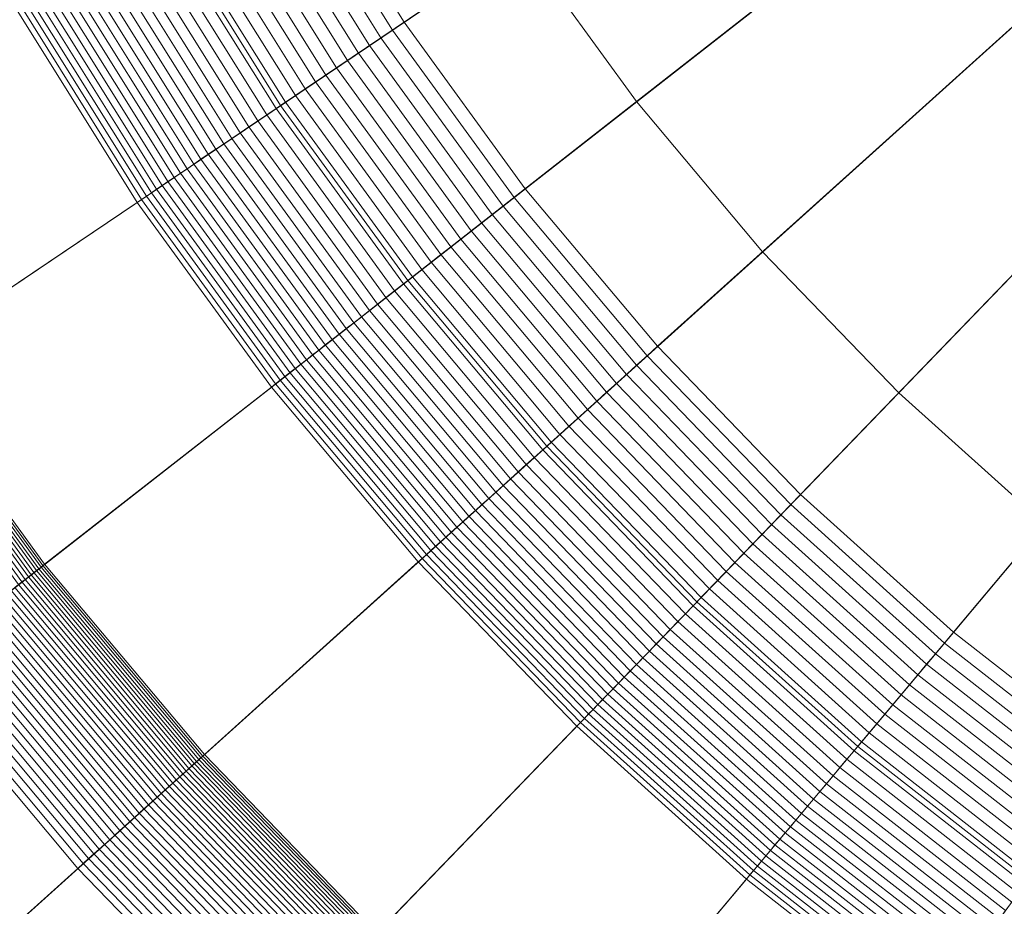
# Model space of a CAD drawing. Header units: millimetres. Extents: x -219 to 220, y -220 to 220.
# Tile 47 of 146: x -29 to -19, y -26 to -17. Entities that reach past the tile are written whole.
import ezdxf

# ---------------------------------------------------------------- set-up
doc = ezdxf.new("R2010")
doc.units = ezdxf.units.MM
doc.layers.add('LUCIDO_1', color=1, linetype='Continuous', lineweight=20, true_color=0xff0000)
doc.layers.add('Nessuna', color=7, linetype='Continuous', lineweight=9)

# ---------------------------------------------------------------- blocks, each defined once
blk = doc.blocks.new('Group-1')
at = {"layer": 'Nessuna', "color": 250, "linetype": 'Continuous', "lineweight": 20, "true_color": 0x444444, "transparency": 33554687}
for points in [[(0.392, -0.041, -69.941), (-27.32, -16.041, -69.941), (-26.137, -17.935, -69.941)], [(0.392, -0.041, -69.941), (-26.137, -17.935, -69.941), (-24.824, -19.742, -69.941)], [(0.392, -0.041, -69.941), (-24.824, -19.742, -69.941), (-23.388, -21.453, -69.941)], [(0.392, -0.041, -69.941), (-23.388, -21.453, -69.941), (-21.837, -23.06, -69.941)], [(0.392, -0.041, -69.941), (-21.837, -23.06, -69.941), (-20.177, -24.555, -69.941)], [(0.392, -0.041, -69.941), (-20.177, -24.555, -69.941), (-18.417, -25.93, -69.941)], [(-22.46, -17.895, -77.941), (-23.65, -16.258, -77.941), (-13.701, -9.547, -77.941), (-13.004, -10.507, -77.941)], [(-21.159, -19.446, -77.941), (-22.46, -17.895, -77.941), (-13.004, -10.507, -77.941), (-12.241, -11.416, -77.941)], [(-19.753, -20.902, -77.941), (-21.159, -19.446, -77.941), (-12.241, -11.416, -77.941), (-11.417, -12.27, -77.941)], [(-18.249, -22.256, -77.941), (-19.753, -20.902, -77.941), (-11.417, -12.27, -77.941), (-10.535, -13.064, -77.941)], [(-26.137, -17.935, -74.941), (-27.32, -16.041, -74.941), (-24.722, -14.541, -77.941), (-23.65, -16.258, -77.941)], [(-26.137, -17.935, -69.941), (-27.32, -16.041, -69.941), (-27.32, -16.041, -74.941), (-26.137, -17.935, -74.941)], [(-24.824, -19.742, -74.941), (-26.137, -17.935, -74.941), (-23.65, -16.258, -77.941), (-22.46, -17.895, -77.941)], [(-23.388, -21.453, -74.941), (-24.824, -19.742, -74.941), (-22.46, -17.895, -77.941), (-21.159, -19.446, -77.941)], [(-24.824, -19.742, -69.941), (-26.137, -17.935, -69.941), (-26.137, -17.935, -74.941), (-24.824, -19.742, -74.941)], [(-21.837, -23.06, -74.941), (-23.388, -21.453, -74.941), (-21.159, -19.446, -77.941), (-19.753, -20.902, -77.941)], [(-23.388, -21.453, -69.941), (-24.824, -19.742, -69.941), (-24.824, -19.742, -74.941), (-23.388, -21.453, -74.941)], [(-20.177, -24.555, -74.941), (-21.837, -23.06, -74.941), (-19.753, -20.902, -77.941), (-18.249, -22.256, -77.941)], [(-21.837, -23.06, -69.941), (-23.388, -21.453, -69.941), (-23.388, -21.453, -74.941), (-21.837, -23.06, -74.941)], [(-18.417, -25.93, -74.941), (-20.177, -24.555, -74.941), (-18.249, -22.256, -77.941), (-16.653, -23.503, -77.941)], [(-20.177, -24.555, -69.941), (-21.837, -23.06, -69.941), (-21.837, -23.06, -74.941), (-20.177, -24.555, -74.941)], [(-18.417, -25.93, -69.941), (-20.177, -24.555, -69.941), (-20.177, -24.555, -74.941), (-18.417, -25.93, -74.941)]]:
    blk.add_3dface(points, dxfattribs=at)
at = {"layer": 'Nessuna', "color": 7, "linetype": 'Continuous', "lineweight": 9, "transparency": 33554687}
for points in [[(-35.559, -17.576, -97.712), (-36.695, -15.025, -97.712), (-20.933, -8.657, -97.712), (-20.28, -10.124, -97.712)], [(-34.249, -20.041, -97.712), (-35.559, -17.576, -97.712), (-20.28, -10.124, -97.712), (-19.526, -11.541, -97.712)], [(-32.769, -22.409, -97.712), (-34.249, -20.041, -97.712), (-19.526, -11.541, -97.712), (-18.676, -12.903, -97.712)], [(-18.676, -12.903, -92.712), (-19.526, -11.541, -92.712), (-25.986, -15.271, -86.722), (-24.86, -17.074, -86.722)], [(-31.128, -24.668, -97.712), (-32.769, -22.409, -97.712), (-18.676, -12.903, -97.712), (-17.732, -14.201, -97.712)], [(-17.732, -14.201, -92.712), (-18.676, -12.903, -92.712), (-24.86, -17.074, -86.722), (-23.61, -18.794, -86.722)], [(-29.333, -26.806, -97.712), (-31.128, -24.668, -97.712), (-17.732, -14.201, -97.712), (-16.7, -15.431, -97.712)], [(-16.7, -15.431, -92.712), (-17.732, -14.201, -92.712), (-23.61, -18.794, -86.722), (-22.243, -20.422, -86.722)], [(-24.981, -17.156, -86.602), (-26.113, -15.344, -86.602), (-26.238, -15.416, -86.479), (-25.101, -17.237, -86.479)], [(-24.86, -17.074, -86.722), (-25.986, -15.271, -86.722), (-26.113, -15.344, -86.602), (-24.981, -17.156, -86.602)], [(-27.394, -28.815, -97.712), (-29.333, -26.806, -97.712), (-16.7, -15.431, -97.712), (-15.585, -16.586, -97.712)], [(-25.101, -17.237, -86.479), (-26.238, -15.416, -86.479), (-26.361, -15.487, -86.354), (-25.219, -17.316, -86.354)], [(-15.585, -16.586, -92.712), (-16.7, -15.431, -92.712), (-22.243, -20.422, -86.722), (-20.766, -21.952, -86.722)], [(-25.334, -17.394, -86.226), (-26.482, -15.557, -86.226), (-26.601, -15.626, -86.095), (-25.448, -17.471, -86.095)], [(-25.219, -17.316, -86.354), (-26.361, -15.487, -86.354), (-26.482, -15.557, -86.226), (-25.334, -17.394, -86.226)], [(-25.448, -17.471, -86.095), (-26.601, -15.626, -86.095), (-26.718, -15.693, -85.961), (-25.56, -17.546, -85.961)], [(-25.669, -17.62, -85.825), (-26.832, -15.759, -85.825), (-26.944, -15.824, -85.687), (-25.777, -17.692, -85.687)], [(-25.56, -17.546, -85.961), (-26.718, -15.693, -85.961), (-26.832, -15.759, -85.825), (-25.669, -17.62, -85.825)], [(-25.777, -17.692, -85.687), (-26.944, -15.824, -85.687), (-27.054, -15.887, -85.546), (-25.882, -17.763, -85.546)], [(-25.985, -17.833, -85.403), (-27.162, -15.949, -85.403), (-27.267, -16.01, -85.257), (-26.086, -17.901, -85.257)], [(-25.882, -17.763, -85.546), (-27.054, -15.887, -85.546), (-27.162, -15.949, -85.403), (-25.985, -17.833, -85.403)], [(-26.086, -17.901, -85.257), (-27.267, -16.01, -85.257), (-27.37, -16.069, -85.109), (-26.184, -17.967, -85.109)], [(-26.28, -18.032, -84.959), (-27.47, -16.127, -84.959), (-27.568, -16.184, -84.807), (-26.374, -18.095, -84.807)], [(-26.184, -17.967, -85.109), (-27.37, -16.069, -85.109), (-27.47, -16.127, -84.959), (-26.28, -18.032, -84.959)], [(-26.465, -18.156, -84.652), (-27.663, -16.239, -84.652), (-27.756, -16.292, -84.496), (-26.554, -18.216, -84.496)], [(-26.374, -18.095, -84.807), (-27.568, -16.184, -84.807), (-27.663, -16.239, -84.652), (-26.465, -18.156, -84.652)], [(-26.64, -18.275, -84.337), (-27.846, -16.344, -84.337), (-27.934, -16.395, -84.177), (-26.724, -18.331, -84.177)], [(-26.554, -18.216, -84.496), (-27.756, -16.292, -84.496), (-27.846, -16.344, -84.337), (-26.64, -18.275, -84.337)], [(-26.805, -18.386, -84.015), (-28.018, -16.444, -84.015), (-28.101, -16.492, -83.851), (-26.884, -18.439, -83.851)], [(-26.724, -18.331, -84.177), (-27.934, -16.395, -84.177), (-28.018, -16.444, -84.015), (-26.805, -18.386, -84.015)], [(-26.96, -18.49, -83.685), (-28.18, -16.537, -83.685), (-28.257, -16.582, -83.517), (-27.033, -18.54, -83.517)], [(-26.884, -18.439, -83.851), (-28.101, -16.492, -83.851), (-28.18, -16.537, -83.685), (-26.96, -18.49, -83.685)], [(-27.172, -18.634, -83.177), (-28.402, -16.666, -83.177), (-28.471, -16.705, -83.005), (-27.238, -18.678, -83.005)], [(-27.104, -18.588, -83.348), (-28.331, -16.625, -83.348), (-28.402, -16.666, -83.177), (-27.172, -18.634, -83.177)], [(-27.033, -18.54, -83.517), (-28.257, -16.582, -83.517), (-28.331, -16.625, -83.348), (-27.104, -18.588, -83.348)], [(-25.319, -30.683, -97.712), (-27.394, -28.815, -97.712), (-15.585, -16.586, -97.712), (-14.392, -17.66, -97.712)], [(-14.392, -17.66, -92.712), (-15.585, -16.586, -92.712), (-20.766, -21.952, -86.722), (-19.187, -23.374, -86.722)], [(-27.361, -18.761, -82.656), (-28.599, -16.779, -82.656), (-28.659, -16.814, -82.479), (-27.418, -18.799, -82.479)], [(-27.301, -18.72, -82.831), (-28.536, -16.743, -82.831), (-28.599, -16.779, -82.656), (-27.361, -18.761, -82.656)], [(-27.238, -18.678, -83.005), (-28.471, -16.705, -83.005), (-28.536, -16.743, -82.831), (-27.301, -18.72, -82.831)], [(-27.524, -18.871, -82.122), (-28.769, -16.878, -82.122), (-28.821, -16.907, -81.942), (-27.573, -18.904, -81.942)], [(-27.472, -18.836, -82.301), (-28.716, -16.847, -82.301), (-28.769, -16.878, -82.122), (-27.524, -18.871, -82.122)], [(-27.418, -18.799, -82.479), (-28.659, -16.814, -82.479), (-28.716, -16.847, -82.301), (-27.472, -18.836, -82.301)], [(-27.619, -18.935, -81.761), (-28.869, -16.935, -81.761), (-31.442, -18.421, -71.709), (-30.083, -20.597, -71.709)], [(-27.573, -18.904, -81.942), (-28.821, -16.907, -81.942), (-28.869, -16.935, -81.761), (-27.619, -18.935, -81.761)], [(-23.61, -18.794, -86.722), (-24.86, -17.074, -86.722), (-24.981, -17.156, -86.602), (-23.726, -18.884, -86.602)], [(-23.726, -18.884, -86.602), (-24.981, -17.156, -86.602), (-25.101, -17.237, -86.479), (-23.839, -18.973, -86.479)], [(-23.839, -18.973, -86.479), (-25.101, -17.237, -86.479), (-25.219, -17.316, -86.354), (-23.951, -19.06, -86.354)], [(-23.951, -19.06, -86.354), (-25.219, -17.316, -86.354), (-25.334, -17.394, -86.226), (-24.061, -19.146, -86.226)], [(-24.169, -19.231, -86.095), (-25.448, -17.471, -86.095), (-25.56, -17.546, -85.961), (-24.276, -19.314, -85.961)], [(-24.061, -19.146, -86.226), (-25.334, -17.394, -86.226), (-25.448, -17.471, -86.095), (-24.169, -19.231, -86.095)], [(-24.276, -19.314, -85.961), (-25.56, -17.546, -85.961), (-25.669, -17.62, -85.825), (-24.38, -19.395, -85.825)], [(-24.482, -19.475, -85.687), (-25.777, -17.692, -85.687), (-25.882, -17.763, -85.546), (-24.582, -19.553, -85.546)], [(-24.38, -19.395, -85.825), (-25.669, -17.62, -85.825), (-25.777, -17.692, -85.687), (-24.482, -19.475, -85.687)], [(-23.119, -32.402, -97.712), (-25.319, -30.683, -97.712), (-14.392, -17.66, -97.712), (-13.127, -18.649, -97.712)], [(-13.127, -18.649, -92.712), (-14.392, -17.66, -92.712), (-19.187, -23.374, -86.722), (-17.511, -24.683, -86.722)], [(-24.582, -19.553, -85.546), (-25.882, -17.763, -85.546), (-25.985, -17.833, -85.403), (-24.679, -19.629, -85.403)], [(-24.679, -19.629, -85.403), (-25.985, -17.833, -85.403), (-26.086, -17.901, -85.257), (-24.775, -19.704, -85.257)], [(-24.869, -19.777, -85.109), (-26.184, -17.967, -85.109), (-26.28, -18.032, -84.959), (-24.96, -19.848, -84.959)], [(-24.775, -19.704, -85.257), (-26.086, -17.901, -85.257), (-26.184, -17.967, -85.109), (-24.869, -19.777, -85.109)], [(-25.049, -19.918, -84.807), (-26.374, -18.095, -84.807), (-26.465, -18.156, -84.652), (-25.136, -19.986, -84.652)], [(-24.96, -19.848, -84.959), (-26.28, -18.032, -84.959), (-26.374, -18.095, -84.807), (-25.049, -19.918, -84.807)], [(-25.136, -19.986, -84.652), (-26.465, -18.156, -84.652), (-26.554, -18.216, -84.496), (-25.22, -20.052, -84.496)], [(-25.302, -20.116, -84.337), (-26.64, -18.275, -84.337), (-26.724, -18.331, -84.177), (-25.382, -20.178, -84.177)], [(-25.22, -20.052, -84.496), (-26.554, -18.216, -84.496), (-26.64, -18.275, -84.337), (-25.302, -20.116, -84.337)], [(-25.459, -20.238, -84.015), (-26.805, -18.386, -84.015), (-26.884, -18.439, -83.851), (-25.534, -20.297, -83.851)], [(-25.382, -20.178, -84.177), (-26.724, -18.331, -84.177), (-26.805, -18.386, -84.015), (-25.459, -20.238, -84.015)], [(-25.606, -20.353, -83.685), (-26.96, -18.49, -83.685), (-27.033, -18.54, -83.517), (-25.676, -20.408, -83.517)], [(-25.534, -20.297, -83.851), (-26.884, -18.439, -83.851), (-26.96, -18.49, -83.685), (-25.606, -20.353, -83.685)], [(-25.743, -20.461, -83.348), (-27.104, -18.588, -83.348), (-27.172, -18.634, -83.177), (-25.808, -20.511, -83.177)], [(-25.676, -20.408, -83.517), (-27.033, -18.54, -83.517), (-27.104, -18.588, -83.348), (-25.743, -20.461, -83.348)], [(-25.87, -20.56, -83.005), (-27.238, -18.678, -83.005), (-27.301, -18.72, -82.831), (-25.93, -20.606, -82.831)], [(-25.808, -20.511, -83.177), (-27.172, -18.634, -83.177), (-27.238, -18.678, -83.005), (-25.87, -20.56, -83.005)], [(-20.804, -33.963, -97.712), (-23.119, -32.402, -97.712), (-13.127, -18.649, -97.712), (-11.796, -19.546, -97.712)], [(-26.042, -20.694, -82.479), (-27.418, -18.799, -82.479), (-27.472, -18.836, -82.301), (-26.093, -20.734, -82.301)], [(-25.987, -20.651, -82.656), (-27.361, -18.761, -82.656), (-27.418, -18.799, -82.479), (-26.042, -20.694, -82.479)], [(-25.93, -20.606, -82.831), (-27.301, -18.72, -82.831), (-27.361, -18.761, -82.656), (-25.987, -20.651, -82.656)], [(-22.243, -20.422, -86.722), (-23.61, -18.794, -86.722), (-23.726, -18.884, -86.602), (-22.352, -20.521, -86.602)], [(-26.189, -20.809, -81.942), (-27.573, -18.904, -81.942), (-27.619, -18.935, -81.761), (-26.233, -20.843, -81.761)], [(-26.142, -20.772, -82.122), (-27.524, -18.871, -82.122), (-27.573, -18.904, -81.942), (-26.189, -20.809, -81.942)], [(-26.093, -20.734, -82.301), (-27.472, -18.836, -82.301), (-27.524, -18.871, -82.122), (-26.142, -20.772, -82.122)], [(-22.352, -20.521, -86.602), (-23.726, -18.884, -86.602), (-23.839, -18.973, -86.479), (-22.46, -20.617, -86.479)], [(-26.233, -20.843, -81.761), (-27.619, -18.935, -81.761), (-30.083, -20.597, -71.709), (-28.575, -22.673, -71.709)], [(-22.46, -20.617, -86.479), (-23.839, -18.973, -86.479), (-23.951, -19.06, -86.354), (-22.565, -20.712, -86.354)], [(-22.565, -20.712, -86.354), (-23.951, -19.06, -86.354), (-24.061, -19.146, -86.226), (-22.669, -20.806, -86.226)], [(-22.669, -20.806, -86.226), (-24.061, -19.146, -86.226), (-24.169, -19.231, -86.095), (-22.771, -20.897, -86.095)], [(-22.871, -20.988, -85.961), (-24.276, -19.314, -85.961), (-24.38, -19.395, -85.825), (-22.969, -21.076, -85.825)], [(-22.771, -20.897, -86.095), (-24.169, -19.231, -86.095), (-24.276, -19.314, -85.961), (-22.871, -20.988, -85.961)], [(-22.969, -21.076, -85.825), (-24.38, -19.395, -85.825), (-24.482, -19.475, -85.687), (-23.065, -21.163, -85.687)], [(-23.065, -21.163, -85.687), (-24.482, -19.475, -85.687), (-24.582, -19.553, -85.546), (-23.16, -21.247, -85.546)], [(-23.16, -21.247, -85.546), (-24.582, -19.553, -85.546), (-24.679, -19.629, -85.403), (-23.252, -21.331, -85.403)], [(-18.387, -35.359, -97.712), (-20.804, -33.963, -97.712), (-11.796, -19.546, -97.712), (-10.406, -20.349, -97.712)], [(-23.342, -21.412, -85.257), (-24.775, -19.704, -85.257), (-24.869, -19.777, -85.109), (-23.43, -21.491, -85.109)], [(-23.252, -21.331, -85.403), (-24.679, -19.629, -85.403), (-24.775, -19.704, -85.257), (-23.342, -21.412, -85.257)], [(-23.43, -21.491, -85.109), (-24.869, -19.777, -85.109), (-24.96, -19.848, -84.959), (-23.517, -21.569, -84.959)], [(-23.6, -21.644, -84.807), (-25.049, -19.918, -84.807), (-25.136, -19.986, -84.652), (-23.682, -21.718, -84.652)], [(-23.517, -21.569, -84.959), (-24.96, -19.848, -84.959), (-25.049, -19.918, -84.807), (-23.6, -21.644, -84.807)], [(-23.682, -21.718, -84.652), (-25.136, -19.986, -84.652), (-25.22, -20.052, -84.496), (-23.762, -21.79, -84.496)], [(-23.839, -21.859, -84.337), (-25.302, -20.116, -84.337), (-25.382, -20.178, -84.177), (-23.914, -21.927, -84.177)], [(-23.762, -21.79, -84.496), (-25.22, -20.052, -84.496), (-25.302, -20.116, -84.337), (-23.839, -21.859, -84.337)], [(-23.914, -21.927, -84.177), (-25.382, -20.178, -84.177), (-25.459, -20.238, -84.015), (-23.987, -21.993, -84.015)], [(-24.058, -22.056, -83.851), (-25.534, -20.297, -83.851), (-25.606, -20.353, -83.685), (-24.126, -22.118, -83.685)], [(-23.987, -21.993, -84.015), (-25.459, -20.238, -84.015), (-25.534, -20.297, -83.851), (-24.058, -22.056, -83.851)], [(-24.192, -22.177, -83.517), (-25.676, -20.408, -83.517), (-25.743, -20.461, -83.348), (-24.255, -22.234, -83.348)], [(-24.126, -22.118, -83.685), (-25.606, -20.353, -83.685), (-25.676, -20.408, -83.517), (-24.192, -22.177, -83.517)], [(-20.766, -21.952, -86.722), (-22.243, -20.422, -86.722), (-22.352, -20.521, -86.602), (-20.868, -22.057, -86.602)], [(-24.317, -22.289, -83.177), (-25.808, -20.511, -83.177), (-25.87, -20.56, -83.005), (-24.375, -22.342, -83.005)], [(-24.255, -22.234, -83.348), (-25.743, -20.461, -83.348), (-25.808, -20.511, -83.177), (-24.317, -22.289, -83.177)], [(-20.868, -22.057, -86.602), (-22.352, -20.521, -86.602), (-22.46, -20.617, -86.479), (-20.969, -22.161, -86.479)], [(-28.635, -22.719, -71.497), (-30.146, -20.639, -71.497), (-30.171, -20.656, -71.428), (-28.659, -22.738, -71.428)], [(-28.612, -22.702, -71.566), (-30.123, -20.624, -71.566), (-30.146, -20.639, -71.497), (-28.635, -22.719, -71.497)], [(-28.593, -22.687, -71.637), (-30.102, -20.609, -71.637), (-30.123, -20.624, -71.566), (-28.612, -22.702, -71.566)], [(-28.575, -22.673, -71.709), (-30.083, -20.597, -71.709), (-30.102, -20.609, -71.637), (-28.593, -22.687, -71.637)], [(-24.431, -22.393, -82.831), (-25.93, -20.606, -82.831), (-25.987, -20.651, -82.656), (-24.485, -22.441, -82.656)], [(-24.375, -22.342, -83.005), (-25.87, -20.56, -83.005), (-25.93, -20.606, -82.831), (-24.431, -22.393, -82.831)], [(-20.969, -22.161, -86.479), (-22.46, -20.617, -86.479), (-22.565, -20.712, -86.354), (-21.067, -22.263, -86.354)], [(-28.775, -22.829, -71.166), (-30.293, -20.739, -71.166), (-30.329, -20.763, -71.105), (-28.809, -22.855, -71.105)], [(-28.743, -22.804, -71.23), (-30.26, -20.716, -71.23), (-30.293, -20.739, -71.166), (-28.775, -22.829, -71.166)], [(-28.713, -22.781, -71.294), (-30.228, -20.695, -71.294), (-30.26, -20.716, -71.23), (-28.743, -22.804, -71.23)], [(-28.685, -22.759, -71.361), (-30.199, -20.675, -71.361), (-30.228, -20.695, -71.294), (-28.713, -22.781, -71.294)], [(-28.659, -22.738, -71.428), (-30.171, -20.656, -71.428), (-30.199, -20.675, -71.361), (-28.685, -22.759, -71.361)], [(-24.585, -22.531, -82.301), (-26.093, -20.734, -82.301), (-26.142, -20.772, -82.122), (-24.632, -22.573, -82.122)], [(-24.537, -22.487, -82.479), (-26.042, -20.694, -82.479), (-26.093, -20.734, -82.301), (-24.585, -22.531, -82.301)], [(-24.485, -22.441, -82.656), (-25.987, -20.651, -82.656), (-26.042, -20.694, -82.479), (-24.537, -22.487, -82.479)], [(-21.067, -22.263, -86.354), (-22.565, -20.712, -86.354), (-22.669, -20.806, -86.226), (-21.164, -22.364, -86.226)], [(-28.809, -22.855, -71.105), (-30.329, -20.763, -71.105), (-30.366, -20.788, -71.044), (-28.844, -22.883, -71.044)], [(-24.717, -22.649, -81.761), (-26.233, -20.843, -81.761), (-28.575, -22.673, -71.709), (-26.925, -24.638, -71.709)], [(-24.675, -22.612, -81.942), (-26.189, -20.809, -81.942), (-26.233, -20.843, -81.761), (-24.717, -22.649, -81.761)], [(-24.632, -22.573, -82.122), (-26.142, -20.772, -82.122), (-26.189, -20.809, -81.942), (-24.675, -22.612, -81.942)], [(-21.164, -22.364, -86.226), (-22.669, -20.806, -86.226), (-22.771, -20.897, -86.095), (-21.26, -22.462, -86.095)], [(-21.26, -22.462, -86.095), (-22.771, -20.897, -86.095), (-22.871, -20.988, -85.961), (-21.353, -22.559, -85.961)], [(-21.353, -22.559, -85.961), (-22.871, -20.988, -85.961), (-22.969, -21.076, -85.825), (-21.445, -22.654, -85.825)], [(-21.445, -22.654, -85.825), (-22.969, -21.076, -85.825), (-23.065, -21.163, -85.687), (-21.535, -22.747, -85.687)], [(-21.623, -22.839, -85.546), (-23.16, -21.247, -85.546), (-23.252, -21.331, -85.403), (-21.709, -22.928, -85.403)], [(-21.535, -22.747, -85.687), (-23.065, -21.163, -85.687), (-23.16, -21.247, -85.546), (-21.623, -22.839, -85.546)], [(-21.709, -22.928, -85.403), (-23.252, -21.331, -85.403), (-23.342, -21.412, -85.257), (-21.794, -23.015, -85.257)], [(-21.794, -23.015, -85.257), (-23.342, -21.412, -85.257), (-23.43, -21.491, -85.109), (-21.876, -23.101, -85.109)], [(-21.876, -23.101, -85.109), (-23.43, -21.491, -85.109), (-23.517, -21.569, -84.959), (-21.957, -23.184, -84.959)], [(-22.035, -23.265, -84.807), (-23.6, -21.644, -84.807), (-23.682, -21.718, -84.652), (-22.112, -23.345, -84.652)], [(-21.957, -23.184, -84.959), (-23.517, -21.569, -84.959), (-23.6, -21.644, -84.807), (-22.035, -23.265, -84.807)], [(-22.112, -23.345, -84.652), (-23.682, -21.718, -84.652), (-23.762, -21.79, -84.496), (-22.186, -23.422, -84.496)], [(-22.258, -23.496, -84.337), (-23.839, -21.859, -84.337), (-23.914, -21.927, -84.177), (-22.328, -23.569, -84.177)], [(-22.186, -23.422, -84.496), (-23.762, -21.79, -84.496), (-23.839, -21.859, -84.337), (-22.258, -23.496, -84.337)], [(-22.328, -23.569, -84.177), (-23.914, -21.927, -84.177), (-23.987, -21.993, -84.015), (-22.397, -23.64, -84.015)], [(-19.187, -23.374, -86.722), (-20.766, -21.952, -86.722), (-20.868, -22.057, -86.602), (-19.281, -23.487, -86.602)], [(-22.463, -23.708, -83.851), (-24.058, -22.056, -83.851), (-24.126, -22.118, -83.685), (-22.526, -23.774, -83.685)], [(-22.397, -23.64, -84.015), (-23.987, -21.993, -84.015), (-24.058, -22.056, -83.851), (-22.463, -23.708, -83.851)], [(-19.281, -23.487, -86.602), (-20.868, -22.057, -86.602), (-20.969, -22.161, -86.479), (-19.374, -23.597, -86.479)], [(-22.526, -23.774, -83.685), (-24.126, -22.118, -83.685), (-24.192, -22.177, -83.517), (-22.588, -23.838, -83.517)], [(-19.374, -23.597, -86.479), (-20.969, -22.161, -86.479), (-21.067, -22.263, -86.354), (-19.465, -23.706, -86.354)], [(-22.647, -23.899, -83.348), (-24.255, -22.234, -83.348), (-24.317, -22.289, -83.177), (-22.704, -23.958, -83.177)], [(-22.588, -23.838, -83.517), (-24.192, -22.177, -83.517), (-24.255, -22.234, -83.348), (-22.647, -23.899, -83.348)], [(-19.465, -23.706, -86.354), (-21.067, -22.263, -86.354), (-21.164, -22.364, -86.226), (-19.555, -23.813, -86.226)], [(-22.759, -24.015, -83.005), (-24.375, -22.342, -83.005), (-24.431, -22.393, -82.831), (-22.812, -24.07, -82.831)], [(-22.704, -23.958, -83.177), (-24.317, -22.289, -83.177), (-24.375, -22.342, -83.005), (-22.759, -24.015, -83.005)], [(-19.555, -23.813, -86.226), (-21.164, -22.364, -86.226), (-21.26, -22.462, -86.095), (-19.643, -23.918, -86.095)], [(-22.862, -24.122, -82.656), (-24.485, -22.441, -82.656), (-24.537, -22.487, -82.479), (-22.91, -24.171, -82.479)], [(-22.812, -24.07, -82.831), (-24.431, -22.393, -82.831), (-24.485, -22.441, -82.656), (-22.862, -24.122, -82.656)], [(-19.643, -23.918, -86.095), (-21.26, -22.462, -86.095), (-21.353, -22.559, -85.961), (-19.729, -24.021, -85.961)], [(-22.999, -24.264, -82.122), (-24.632, -22.573, -82.122), (-24.675, -22.612, -81.942), (-23.04, -24.306, -81.942)], [(-22.956, -24.219, -82.301), (-24.585, -22.531, -82.301), (-24.632, -22.573, -82.122), (-22.999, -24.264, -82.122)], [(-22.91, -24.171, -82.479), (-24.537, -22.487, -82.479), (-24.585, -22.531, -82.301), (-22.956, -24.219, -82.301)], [(-19.729, -24.021, -85.961), (-21.353, -22.559, -85.961), (-21.445, -22.654, -85.825), (-19.814, -24.123, -85.825)], [(-26.925, -24.638, -71.709), (-28.575, -22.673, -71.709), (-28.593, -22.687, -71.637), (-26.942, -24.653, -71.637)], [(-23.078, -24.346, -81.761), (-24.717, -22.649, -81.761), (-26.925, -24.638, -71.709), (-25.143, -26.484, -71.709)], [(-23.04, -24.306, -81.942), (-24.675, -22.612, -81.942), (-24.717, -22.649, -81.761), (-23.078, -24.346, -81.761)], [(-19.814, -24.123, -85.825), (-21.445, -22.654, -85.825), (-21.535, -22.747, -85.687), (-19.898, -24.222, -85.687)], [(-27.056, -24.755, -71.294), (-28.713, -22.781, -71.294), (-28.743, -22.804, -71.23), (-27.084, -24.781, -71.23)], [(-27.029, -24.732, -71.361), (-28.685, -22.759, -71.361), (-28.713, -22.781, -71.294), (-27.056, -24.755, -71.294)], [(-27.005, -24.709, -71.428), (-28.659, -22.738, -71.428), (-28.685, -22.759, -71.361), (-27.029, -24.732, -71.361)], [(-26.982, -24.689, -71.497), (-28.635, -22.719, -71.497), (-28.659, -22.738, -71.428), (-27.005, -24.709, -71.428)], [(-26.961, -24.67, -71.566), (-28.612, -22.702, -71.566), (-28.635, -22.719, -71.497), (-26.982, -24.689, -71.497)], [(-26.942, -24.653, -71.637), (-28.593, -22.687, -71.637), (-28.612, -22.702, -71.566), (-26.961, -24.67, -71.566)], [(-19.898, -24.222, -85.687), (-21.535, -22.747, -85.687), (-21.623, -22.839, -85.546), (-19.979, -24.319, -85.546)], [(-27.146, -24.837, -71.105), (-28.809, -22.855, -71.105), (-28.844, -22.883, -71.044), (-27.179, -24.867, -71.044)], [(-27.114, -24.808, -71.166), (-28.775, -22.829, -71.166), (-28.809, -22.855, -71.105), (-27.146, -24.837, -71.105)], [(-27.084, -24.781, -71.23), (-28.743, -22.804, -71.23), (-28.775, -22.829, -71.166), (-27.114, -24.808, -71.166)], [(-19.979, -24.319, -85.546), (-21.623, -22.839, -85.546), (-21.709, -22.928, -85.403), (-20.059, -24.414, -85.403)], [(-27.29, -24.966, -70.875), (-28.961, -22.975, -70.875), (-29.003, -23.008, -70.822), (-27.33, -25.002, -70.822)], [(-27.252, -24.932, -70.93), (-28.92, -22.943, -70.93), (-28.961, -22.975, -70.875), (-27.29, -24.966, -70.875)], [(-27.215, -24.899, -70.986), (-28.881, -22.912, -70.986), (-28.92, -22.943, -70.93), (-27.252, -24.932, -70.93)], [(-27.179, -24.867, -71.044), (-28.844, -22.883, -71.044), (-28.881, -22.912, -70.986), (-27.215, -24.899, -70.986)], [(-20.059, -24.414, -85.403), (-21.709, -22.928, -85.403), (-21.794, -23.015, -85.257), (-20.137, -24.507, -85.257)], [(-27.414, -25.078, -70.723), (-29.092, -23.077, -70.723), (-29.139, -23.114, -70.677), (-27.458, -25.117, -70.677)], [(-27.371, -25.039, -70.772), (-29.047, -23.042, -70.772), (-29.092, -23.077, -70.723), (-27.414, -25.078, -70.723)], [(-27.33, -25.002, -70.822), (-29.003, -23.008, -70.822), (-29.047, -23.042, -70.772), (-27.371, -25.039, -70.772)], [(-20.137, -24.507, -85.257), (-21.794, -23.015, -85.257), (-21.876, -23.101, -85.109), (-20.213, -24.598, -85.109)], [(-27.503, -25.158, -70.633), (-29.187, -23.151, -70.633), (-29.236, -23.19, -70.591), (-27.549, -25.2, -70.591)], [(-27.458, -25.117, -70.677), (-29.139, -23.114, -70.677), (-29.187, -23.151, -70.633), (-27.503, -25.158, -70.633)], [(-20.288, -24.687, -84.959), (-21.957, -23.184, -84.959), (-22.035, -23.265, -84.807), (-20.36, -24.773, -84.807)], [(-20.213, -24.598, -85.109), (-21.876, -23.101, -85.109), (-21.957, -23.184, -84.959), (-20.288, -24.687, -84.959)], [(-27.646, -25.287, -70.515), (-29.338, -23.269, -70.515), (-29.391, -23.31, -70.481), (-27.695, -25.331, -70.481)], [(-27.597, -25.243, -70.552), (-29.287, -23.229, -70.552), (-29.338, -23.269, -70.515), (-27.646, -25.287, -70.515)], [(-27.549, -25.2, -70.591), (-29.236, -23.19, -70.591), (-29.287, -23.229, -70.552), (-27.597, -25.243, -70.552)], [(-20.36, -24.773, -84.807), (-22.035, -23.265, -84.807), (-22.112, -23.345, -84.652), (-20.431, -24.858, -84.652)], [(-27.746, -25.377, -70.449), (-29.445, -23.352, -70.449), (-29.499, -23.395, -70.42), (-27.797, -25.423, -70.42)], [(-27.695, -25.331, -70.481), (-29.391, -23.31, -70.481), (-29.445, -23.352, -70.449), (-27.746, -25.377, -70.449)], [(-20.431, -24.858, -84.652), (-22.112, -23.345, -84.652), (-22.186, -23.422, -84.496), (-20.5, -24.94, -84.496)], [(-17.511, -24.683, -86.722), (-19.187, -23.374, -86.722), (-19.281, -23.487, -86.602), (-17.597, -24.802, -86.602)], [(-27.902, -25.518, -70.369), (-29.611, -23.482, -70.369), (-29.668, -23.526, -70.348), (-27.956, -25.566, -70.348)], [(-27.85, -25.47, -70.393), (-29.555, -23.438, -70.393), (-29.611, -23.482, -70.369), (-27.902, -25.518, -70.369)], [(-27.797, -25.423, -70.42), (-29.499, -23.395, -70.42), (-29.555, -23.438, -70.393), (-27.85, -25.47, -70.393)], [(-20.5, -24.94, -84.496), (-22.186, -23.422, -84.496), (-22.258, -23.496, -84.337), (-20.567, -25.019, -84.337)], [(-17.597, -24.802, -86.602), (-19.281, -23.487, -86.602), (-19.374, -23.597, -86.479), (-17.682, -24.919, -86.479)], [(-28.01, -25.615, -70.329), (-29.725, -23.571, -70.329), (-29.783, -23.616, -70.313), (-28.065, -25.664, -70.313)], [(-27.956, -25.566, -70.348), (-29.668, -23.526, -70.348), (-29.725, -23.571, -70.329), (-28.01, -25.615, -70.329)], [(-20.632, -25.097, -84.177), (-22.328, -23.569, -84.177), (-22.397, -23.64, -84.015), (-20.695, -25.172, -84.015)], [(-20.567, -25.019, -84.337), (-22.258, -23.496, -84.337), (-22.328, -23.569, -84.177), (-20.632, -25.097, -84.177)], [(-28.12, -25.713, -70.3), (-29.841, -23.662, -70.3), (-29.9, -23.708, -70.29), (-28.175, -25.763, -70.29)], [(-28.065, -25.664, -70.313), (-29.783, -23.616, -70.313), (-29.841, -23.662, -70.3), (-28.12, -25.713, -70.3)], [(-20.695, -25.172, -84.015), (-22.397, -23.64, -84.015), (-22.463, -23.708, -83.851), (-20.756, -25.245, -83.851)], [(-17.682, -24.919, -86.479), (-19.374, -23.597, -86.479), (-19.465, -23.706, -86.354), (-17.766, -25.034, -86.354)], [(-28.231, -25.813, -70.282), (-29.959, -23.754, -70.282), (-39.875, -31.501, -69.262), (-37.582, -34.234, -69.262)], [(-28.175, -25.763, -70.29), (-29.9, -23.708, -70.29), (-29.959, -23.754, -70.282), (-28.231, -25.813, -70.282)], [(-20.815, -25.315, -83.685), (-22.526, -23.774, -83.685), (-22.588, -23.838, -83.517), (-20.872, -25.383, -83.517)], [(-20.756, -25.245, -83.851), (-22.463, -23.708, -83.851), (-22.526, -23.774, -83.685), (-20.815, -25.315, -83.685)], [(-17.766, -25.034, -86.354), (-19.465, -23.706, -86.354), (-19.555, -23.813, -86.226), (-17.848, -25.147, -86.226)], [(-20.872, -25.383, -83.517), (-22.588, -23.838, -83.517), (-22.647, -23.899, -83.348), (-20.927, -25.448, -83.348)], [(-17.848, -25.147, -86.226), (-19.555, -23.813, -86.226), (-19.643, -23.918, -86.095), (-17.928, -25.258, -86.095)], [(-20.98, -25.511, -83.177), (-22.704, -23.958, -83.177), (-22.759, -24.015, -83.005), (-21.031, -25.572, -83.005)], [(-20.927, -25.448, -83.348), (-22.647, -23.899, -83.348), (-22.704, -23.958, -83.177), (-20.98, -25.511, -83.177)], [(-17.928, -25.258, -86.095), (-19.643, -23.918, -86.095), (-19.729, -24.021, -85.961), (-18.008, -25.367, -85.961)], [(-21.079, -25.63, -82.831), (-22.812, -24.07, -82.831), (-22.862, -24.122, -82.656), (-21.126, -25.685, -82.656)], [(-21.031, -25.572, -83.005), (-22.759, -24.015, -83.005), (-22.812, -24.07, -82.831), (-21.079, -25.63, -82.831)], [(-18.008, -25.367, -85.961), (-19.729, -24.021, -85.961), (-19.814, -24.123, -85.825), (-18.085, -25.473, -85.825)], [(-21.17, -25.738, -82.479), (-22.91, -24.171, -82.479), (-22.956, -24.219, -82.301), (-21.212, -25.789, -82.301)], [(-21.126, -25.685, -82.656), (-22.862, -24.122, -82.656), (-22.91, -24.171, -82.479), (-21.17, -25.738, -82.479)], [(-18.085, -25.473, -85.825), (-19.814, -24.123, -85.825), (-19.898, -24.222, -85.687), (-18.161, -25.578, -85.687)], [(-21.29, -25.881, -81.942), (-23.04, -24.306, -81.942), (-23.078, -24.346, -81.761), (-21.326, -25.924, -81.761)], [(-21.252, -25.836, -82.122), (-22.999, -24.264, -82.122), (-23.04, -24.306, -81.942), (-21.29, -25.881, -81.942)], [(-21.212, -25.789, -82.301), (-22.956, -24.219, -82.301), (-22.999, -24.264, -82.122), (-21.252, -25.836, -82.122)], [(-18.161, -25.578, -85.687), (-19.898, -24.222, -85.687), (-19.979, -24.319, -85.546), (-18.236, -25.681, -85.546)], [(-21.326, -25.924, -81.761), (-23.078, -24.346, -81.761), (-25.143, -26.484, -71.709), (-23.236, -28.201, -71.709)], [(-18.236, -25.681, -85.546), (-19.979, -24.319, -85.546), (-20.059, -24.414, -85.403), (-18.309, -25.781, -85.403)], [(-18.38, -25.88, -85.257), (-20.137, -24.507, -85.257), (-20.213, -24.598, -85.109), (-18.45, -25.976, -85.109)], [(-18.309, -25.781, -85.403), (-20.059, -24.414, -85.403), (-20.137, -24.507, -85.257), (-18.38, -25.88, -85.257)], [(-18.45, -25.976, -85.109), (-20.213, -24.598, -85.109), (-20.288, -24.687, -84.959), (-18.518, -26.069, -84.959)], [(-25.217, -26.56, -71.428), (-27.005, -24.709, -71.428), (-27.029, -24.732, -71.361), (-25.24, -26.584, -71.361)], [(-25.196, -26.538, -71.497), (-26.982, -24.689, -71.497), (-27.005, -24.709, -71.428), (-25.217, -26.56, -71.428)], [(-25.176, -26.518, -71.566), (-26.961, -24.67, -71.566), (-26.982, -24.689, -71.497), (-25.196, -26.538, -71.497)], [(-25.159, -26.5, -71.637), (-26.942, -24.653, -71.637), (-26.961, -24.67, -71.566), (-25.176, -26.518, -71.566)], [(-25.143, -26.484, -71.709), (-26.925, -24.638, -71.709), (-26.942, -24.653, -71.637), (-25.159, -26.5, -71.637)], [(-18.518, -26.069, -84.959), (-20.288, -24.687, -84.959), (-20.36, -24.773, -84.807), (-18.585, -26.161, -84.807)], [(-25.319, -26.666, -71.166), (-27.114, -24.808, -71.166), (-27.146, -24.837, -71.105), (-25.349, -26.697, -71.105)], [(-25.291, -26.637, -71.23), (-27.084, -24.781, -71.23), (-27.114, -24.808, -71.166), (-25.319, -26.666, -71.166)], [(-25.265, -26.61, -71.294), (-27.056, -24.755, -71.294), (-27.084, -24.781, -71.23), (-25.291, -26.637, -71.23)], [(-25.24, -26.584, -71.361), (-27.029, -24.732, -71.361), (-27.056, -24.755, -71.294), (-25.265, -26.61, -71.294)], [(-18.585, -26.161, -84.807), (-20.36, -24.773, -84.807), (-20.431, -24.858, -84.652), (-18.649, -26.25, -84.652)], [(-25.413, -26.764, -70.986), (-27.215, -24.899, -70.986), (-27.252, -24.932, -70.93), (-25.448, -26.799, -70.93)], [(-25.381, -26.73, -71.044), (-27.179, -24.867, -71.044), (-27.215, -24.899, -70.986), (-25.413, -26.764, -70.986)], [(-25.349, -26.697, -71.105), (-27.146, -24.837, -71.105), (-27.179, -24.867, -71.044), (-25.381, -26.73, -71.044)], [(-18.649, -26.25, -84.652), (-20.431, -24.858, -84.652), (-20.5, -24.94, -84.496), (-18.712, -26.336, -84.496)], [(-25.521, -26.875, -70.822), (-27.33, -25.002, -70.822), (-27.371, -25.039, -70.772), (-25.56, -26.915, -70.772)], [(-25.484, -26.837, -70.875), (-27.29, -24.966, -70.875), (-27.33, -25.002, -70.822), (-25.521, -26.875, -70.822)], [(-25.448, -26.799, -70.93), (-27.252, -24.932, -70.93), (-27.29, -24.966, -70.875), (-25.484, -26.837, -70.875)], [(-18.712, -26.336, -84.496), (-20.5, -24.94, -84.496), (-20.567, -25.019, -84.337), (-18.773, -26.421, -84.337)], [(-25.641, -26.999, -70.677), (-27.458, -25.117, -70.677), (-27.503, -25.158, -70.633), (-25.683, -27.043, -70.633)], [(-25.6, -26.956, -70.723), (-27.414, -25.078, -70.723), (-27.458, -25.117, -70.677), (-25.641, -26.999, -70.677)], [(-25.56, -26.915, -70.772), (-27.371, -25.039, -70.772), (-27.414, -25.078, -70.723), (-25.6, -26.956, -70.723)], [(-18.833, -26.502, -84.177), (-20.632, -25.097, -84.177), (-20.695, -25.172, -84.015), (-18.89, -26.582, -84.015)], [(-18.773, -26.421, -84.337), (-20.567, -25.019, -84.337), (-20.632, -25.097, -84.177), (-18.833, -26.502, -84.177)], [(-25.726, -27.088, -70.591), (-27.549, -25.2, -70.591), (-27.597, -25.243, -70.552), (-25.771, -27.134, -70.552)], [(-25.683, -27.043, -70.633), (-27.503, -25.158, -70.633), (-27.549, -25.2, -70.591), (-25.726, -27.088, -70.591)], [(-18.89, -26.582, -84.015), (-20.695, -25.172, -84.015), (-20.756, -25.245, -83.851), (-18.946, -26.658, -83.851)], [(-25.816, -27.181, -70.515), (-27.646, -25.287, -70.515), (-27.695, -25.331, -70.481), (-25.863, -27.229, -70.481)], [(-25.771, -27.134, -70.552), (-27.597, -25.243, -70.552), (-27.646, -25.287, -70.515), (-25.816, -27.181, -70.515)], [(-19, -26.733, -83.685), (-20.815, -25.315, -83.685), (-20.872, -25.383, -83.517), (-19.052, -26.804, -83.517)], [(-18.946, -26.658, -83.851), (-20.756, -25.245, -83.851), (-20.815, -25.315, -83.685), (-19, -26.733, -83.685)], [(-25.958, -27.328, -70.42), (-27.797, -25.423, -70.42), (-27.85, -25.47, -70.393), (-26.007, -27.378, -70.393)], [(-25.91, -27.278, -70.449), (-27.746, -25.377, -70.449), (-27.797, -25.423, -70.42), (-25.958, -27.328, -70.42)], [(-25.863, -27.229, -70.481), (-27.695, -25.331, -70.481), (-27.746, -25.377, -70.449), (-25.91, -27.278, -70.449)], [(-19.052, -26.804, -83.517), (-20.872, -25.383, -83.517), (-20.927, -25.448, -83.348), (-19.103, -26.874, -83.348)], [(-26.056, -27.43, -70.369), (-27.902, -25.518, -70.369), (-27.956, -25.566, -70.348), (-26.106, -27.481, -70.348)], [(-26.007, -27.378, -70.393), (-27.85, -25.47, -70.393), (-27.902, -25.518, -70.369), (-26.056, -27.43, -70.369)], [(-19.151, -26.94, -83.177), (-20.98, -25.511, -83.177), (-21.031, -25.572, -83.005), (-19.197, -27.004, -83.005)], [(-19.103, -26.874, -83.348), (-20.927, -25.448, -83.348), (-20.98, -25.511, -83.177), (-19.151, -26.94, -83.177)], [(-26.157, -27.534, -70.329), (-28.01, -25.615, -70.329), (-28.065, -25.664, -70.313), (-26.208, -27.587, -70.313)], [(-26.106, -27.481, -70.348), (-27.956, -25.566, -70.348), (-28.01, -25.615, -70.329), (-26.157, -27.534, -70.329)], [(-19.197, -27.004, -83.005), (-21.031, -25.572, -83.005), (-21.079, -25.63, -82.831), (-19.242, -27.065, -82.831)], [(-26.259, -27.64, -70.3), (-28.12, -25.713, -70.3), (-28.175, -25.763, -70.29), (-26.311, -27.693, -70.29)], [(-26.208, -27.587, -70.313), (-28.065, -25.664, -70.313), (-28.12, -25.713, -70.3), (-26.259, -27.64, -70.3)], [(-19.284, -27.124, -82.656), (-21.126, -25.685, -82.656), (-21.17, -25.738, -82.479), (-19.325, -27.18, -82.479)], [(-19.242, -27.065, -82.831), (-21.079, -25.63, -82.831), (-21.126, -25.685, -82.656), (-19.284, -27.124, -82.656)], [(-26.363, -27.747, -70.282), (-28.231, -25.813, -70.282), (-37.582, -34.234, -69.262), (-35.105, -36.799, -69.262)], [(-26.311, -27.693, -70.29), (-28.175, -25.763, -70.29), (-28.231, -25.813, -70.282), (-26.363, -27.747, -70.282)], [(-19.364, -27.233, -82.301), (-21.212, -25.789, -82.301), (-21.252, -25.836, -82.122), (-19.4, -27.283, -82.122)], [(-19.325, -27.18, -82.479), (-21.17, -25.738, -82.479), (-21.212, -25.789, -82.301), (-19.364, -27.233, -82.301)], [(-19.468, -27.376, -81.761), (-21.326, -25.924, -81.761), (-23.236, -28.201, -71.709), (-21.214, -29.78, -71.709)], [(-19.435, -27.331, -81.942), (-21.29, -25.881, -81.942), (-21.326, -25.924, -81.761), (-19.468, -27.376, -81.761)], [(-19.4, -27.283, -82.122), (-21.252, -25.836, -82.122), (-21.29, -25.881, -81.942), (-19.435, -27.331, -81.942)]]:
    blk.add_3dface(points, dxfattribs=at)

msp = doc.modelspace()

# ---------------------------------------------------------------- block references
at = {"layer": 'LUCIDO_1', "color": 7, "transparency": 33554687}
msp.add_blockref('Group-1', (0, 0), dxfattribs=at)

doc.saveas('drawing.dxf')
